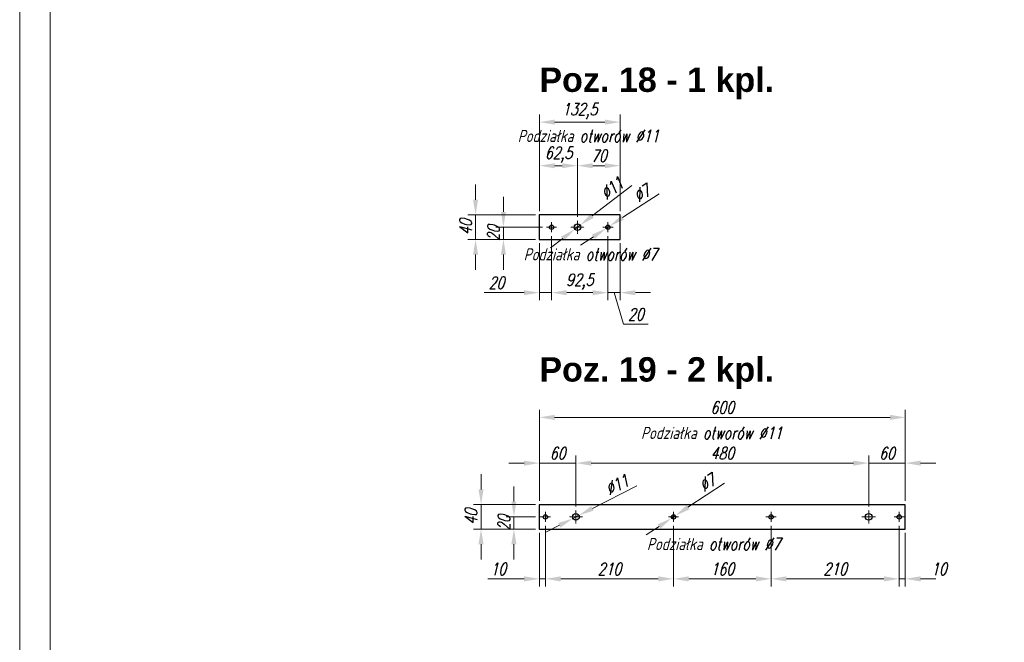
# Model space of a CAD drawing. Header units: millimetres. Extents: x -176817 to 571382, y -58489 to 156123.
# Tile 108 of 256: x -74228 to -72614, y 97305 to 98326. Entities that reach past the tile are written whole.
import ezdxf

# ---------------------------------------------------------------- set-up
doc = ezdxf.new("R2010")
doc.units = ezdxf.units.MM
doc.header["$LTSCALE"] = 0.2
for name, pattern in [('AM_ISO08W050', [18, 12, -1.5, 3, -1.5]), ('AM_ISO08W050x2', [9, 6, -0.75, 1.5, -0.75]), ('DASHDOT', [25.4, 12.7, -6.35, 0, -6.35])]:
    doc.linetypes.add(name, pattern=pattern)
doc.layers.get('Defpoints').update_dxf_attribs({"lineweight": 13})
for name, color, linetype, lineweight in [('-AAA Cienka', 2, 'Continuous', 18), ('-AAA Opisy2', 71, 'Continuous', 18), ('-AAA Otw nowe 1', 64, 'DASHDOT', 18), ('-AAA Siatka', 20, 'Continuous', 40), ('-AAA Widok', 2, 'Continuous', 30), ('-AAA Wymiar', 1, 'Continuous', 18), ('AM_7', 4, 'AM_ISO08W050', 13)]:
    doc.layers.add(name, color=color, linetype=linetype, lineweight=lineweight)
doc.layers.get('-AAA Otw nowe 1').off()
doc.styles.add('Arial B', font='arialbd.ttf')
doc.styles.add('WYMIARY', font='ROMANS.shx', dxfattribs={"width": 0.75, "oblique": 15})
doc.dimstyles.new('1 do 10', dxfattribs={"dimscale": 10, "dimtxt": 2, "dimasz": 2.5, "dimexe": 1.25, "dimexo": 0.625, "dimtad": 1, "dimdec": 1, "dimtxsty": 'WYMIARY', "dimcen": 2.5, "dimclrd": 256, "dimclre": 256, "dimclrt": 5, "dimadec": 0, "dimazin": 0, "dimtfac": 1, "dimtdec": 1, "dimtmove": 0, "dimatfit": 3, "dimfxl": 1.25, "dimlwd": -1, "dimlwe": -1, "dimarcsym": 0})

# ---------------------------------------------------------------- blocks, each defined once
blk = doc.blocks.new('PŁ C-8-3')
at = {"layer": '-AAA Widok'}
blk.add_lwpolyline([(0, -307.5), (40, -307.5), (40, -175), (0, -175)], close=True, dxfattribs=at)
for centre, radius in [((20, -195), 3.5), ((20, -237.5), 5.5), ((20, -287.5), 3.5)]:
    blk.add_circle(centre, radius, dxfattribs=at)
at = {"layer": 'AM_7', "linetype": 'AM_ISO08W050x2'}
for p, q in [((20, -195), (20, -186.5)), ((20, -195), (11.5, -195)), ((20, -195), (28.5, -195)), ((20, -195), (20, -203.5)), ((20, -237.5), (9, -237.5)), ((20, -237.5), (20, -226.5)), ((20, -237.5), (20, -248.5)), ((20, -237.5), (31, -237.5)), ((20, -287.5), (11.5, -287.5)), ((20, -287.5), (20, -279)), ((20, -287.5), (28.5, -287.5)), ((20, -287.5), (20, -296))]:
    blk.add_line(p, q, dxfattribs=at)
blk = doc.blocks.new('PŁ C-8-4')
at = {"layer": '-AAA Siatka'}
for p in [(20, -220), (20, -380)]:
    blk.add_point(p, dxfattribs=at)
at = {"layer": '-AAA Widok'}
blk.add_lwpolyline([(0, -600), (40, -600), (40, 0), (0, 0)], close=True, dxfattribs=at)
for centre, radius in [((20, -10), 3.5), ((20, -60), 5.5), ((20, -220), 3.5), ((20, -380), 3.5), ((20, -540), 5.5), ((20, -590), 3.5)]:
    blk.add_circle(centre, radius, dxfattribs=at)
at = {"layer": 'AM_7', "linetype": 'AM_ISO08W050x2'}
for p, q in [((20, -10), (11.5, -10)), ((20, -10), (20, -1.5)), ((20, -10), (28.5, -10)), ((20, -10), (20, -18.5)), ((20, -60), (9, -60)), ((20, -60), (20, -49)), ((20, -60), (31, -60)), ((20, -60), (20, -71)), ((20, -220), (11.5, -220)), ((20, -220), (20, -211.5)), ((20, -220), (28.5, -220)), ((20, -220), (20, -228.5)), ((20, -380), (11.5, -380)), ((20, -380), (20, -371.5)), ((20, -380), (28.5, -380)), ((20, -380), (20, -388.5)), ((20, -540), (20, -529)), ((20, -540), (9, -540)), ((20, -540), (31, -540)), ((20, -540), (20, -551)), ((20, -590), (11.5, -590)), ((20, -590), (20, -581.5)), ((20, -590), (28.5, -590)), ((20, -590), (20, -598.5))]:
    blk.add_line(p, q, dxfattribs=at)
blk = doc.blocks.new('*D434')
at = {"layer": '-AAA Wymiar', "transparency": 16777216}
for p, q in [((-73435.3, 98011), (-73435.3, 98036)), ((-73371.2, 97986), (-73447.8, 97986)), ((-73435.3, 97966), (-73435.3, 97986)), ((-73382.7, 97966), (-73447.8, 97966)), ((-73435.3, 97941), (-73435.3, 97916))]:
    blk.add_line(p, q, dxfattribs=at)
for points in [[(-73439.4, 98011), (-73431.1, 98011), (-73435.3, 97986)], [(-73439.4, 97941), (-73431.1, 97941), (-73435.3, 97966)]]:
    blk.add_solid(points, dxfattribs=at)
at = {"layer": 'Defpoints', "color": 0, "transparency": 16777216}
for p in [(-73435.3, 97986), (-73364.9, 97986), (-73376.4, 97966)]:
    blk.add_point(p, dxfattribs=at)
at = {"layer": '-AAA Wymiar', "color": 5, "transparency": 16777216, "insert": (-73451.5, 97976), "char_height": 20, "attachment_point": 5, "rotation": 90, "style": 'WYMIARY'}
blk.add_mtext('20', dxfattribs=at)
blk = doc.blocks.new('*D435')
at = {"layer": '-AAA Wymiar', "transparency": 16777216}
for p, q in [((-73481, 98031), (-73481, 98056)), ((-73382.7, 98006), (-73493.5, 98006)), ((-73481, 98006), (-73481, 97966)), ((-73382.7, 97966), (-73493.5, 97966)), ((-73481, 97941), (-73481, 97916))]:
    blk.add_line(p, q, dxfattribs=at)
for points in [[(-73485.1, 98031), (-73476.8, 98031), (-73481, 98006)], [(-73485.1, 97941), (-73476.8, 97941), (-73481, 97966)]]:
    blk.add_solid(points, dxfattribs=at)
at = {"layer": 'Defpoints', "color": 0, "transparency": 16777216}
for p in [(-73376.4, 98006), (-73481, 97966), (-73376.4, 97966)]:
    blk.add_point(p, dxfattribs=at)
at = {"layer": '-AAA Wymiar', "color": 5, "transparency": 16777216, "insert": (-73497.2, 97986), "char_height": 20, "attachment_point": 5, "rotation": 90, "style": 'WYMIARY'}
blk.add_mtext('40', dxfattribs=at)
blk = doc.blocks.new('*D436')
at = {"layer": '-AAA Wymiar', "transparency": 16777216}
for p, q in [((-73376.4, 98012.2), (-73376.4, 98099.3)), ((-73351.4, 98086.8), (-73338.9, 98086.8)), ((-73313.9, 98003.2), (-73313.9, 98099.3))]:
    blk.add_line(p, q, dxfattribs=at)
for points in [[(-73351.4, 98090.9), (-73351.4, 98082.6), (-73376.4, 98086.8)], [(-73338.9, 98090.9), (-73338.9, 98082.6), (-73313.9, 98086.8)]]:
    blk.add_solid(points, dxfattribs=at)
at = {"layer": 'Defpoints', "color": 0, "transparency": 16777216}
for p in [(-73313.9, 98086.8), (-73376.4, 98006), (-73313.9, 97997)]:
    blk.add_point(p, dxfattribs=at)
at = {"layer": '-AAA Wymiar', "color": 5, "transparency": 16777216, "insert": (-73344.9, 98104.9), "char_height": 20, "attachment_point": 5, "style": 'WYMIARY'}
blk.add_mtext('62,5', dxfattribs=at)
blk = doc.blocks.new('*D437')
at = {"layer": '-AAA Wymiar', "transparency": 16777216}
for p, q in [((-73180, 98040.9), (-73240.1, 98001.6)), ((-73266.9, 97984), (-73261, 97987.9)), ((-73287.8, 97970.3), (-73308.7, 97956.7))]:
    blk.add_line(p, q, dxfattribs=at)
for points in [[(-73242.4, 98005), (-73237.8, 97998.1), (-73261, 97987.9)], [(-73290.1, 97973.8), (-73285.5, 97966.9), (-73266.9, 97984)]]:
    blk.add_solid(points, dxfattribs=at)
at = {"layer": 'Defpoints', "color": 0, "transparency": 16777216}
for p in [(-73261, 97987.9), (-73266.9, 97984)]:
    blk.add_point(p, dxfattribs=at)
at = {"layer": '-AAA Wymiar', "color": 5, "transparency": 16777216, "insert": (-73208.5, 98041.6), "char_height": 20, "attachment_point": 5, "rotation": 33.1896, "style": 'WYMIARY'}
blk.add_mtext('∅7', dxfattribs=at)
blk = doc.blocks.new('*D438')
at = {"layer": '-AAA Wymiar', "transparency": 16777216}
for p, q in [((-73313.9, 98003.2), (-73313.9, 98099.3)), ((-73288.9, 98086.8), (-73268.9, 98086.8)), ((-73243.9, 98012.2), (-73243.9, 98099.3))]:
    blk.add_line(p, q, dxfattribs=at)
for points in [[(-73288.9, 98090.9), (-73288.9, 98082.6), (-73313.9, 98086.8)], [(-73268.9, 98090.9), (-73268.9, 98082.6), (-73243.9, 98086.8)]]:
    blk.add_solid(points, dxfattribs=at)
at = {"layer": 'Defpoints', "color": 0, "transparency": 16777216}
for p in [(-73243.9, 98086.8), (-73243.9, 98006), (-73313.9, 97997)]:
    blk.add_point(p, dxfattribs=at)
at = {"layer": '-AAA Wymiar', "color": 5, "transparency": 16777216, "insert": (-73278.9, 98103), "char_height": 20, "attachment_point": 5, "style": 'WYMIARY'}
blk.add_mtext('70', dxfattribs=at)
blk = doc.blocks.new('*D439')
at = {"layer": '-AAA Wymiar', "transparency": 16777216}
for p, q in [((-73376.4, 98012.2), (-73376.4, 98170.7)), ((-73243.9, 98012.2), (-73243.9, 98170.7)), ((-73268.9, 98158.2), (-73351.4, 98158.2))]:
    blk.add_line(p, q, dxfattribs=at)
for points in [[(-73351.4, 98162.4), (-73351.4, 98154.1), (-73376.4, 98158.2)], [(-73268.9, 98162.4), (-73268.9, 98154.1), (-73243.9, 98158.2)]]:
    blk.add_solid(points, dxfattribs=at)
at = {"layer": 'Defpoints', "color": 0, "transparency": 16777216}
for p in [(-73376.4, 98158.2), (-73376.4, 98006), (-73243.9, 98006)]:
    blk.add_point(p, dxfattribs=at)
at = {"layer": '-AAA Wymiar', "color": 5, "transparency": 16777216, "insert": (-73310.2, 98176.4), "char_height": 20, "attachment_point": 5, "style": 'WYMIARY'}
blk.add_mtext('132,5', dxfattribs=at)
blk = doc.blocks.new('*D440')
at = {"layer": '-AAA Wymiar', "transparency": 16777216}
for p, q in [((-73418.1, 97536), (-73418.1, 97561)), ((-73382.7, 97511), (-73430.6, 97511)), ((-73418.1, 97491), (-73418.1, 97511)), ((-73382.7, 97491), (-73430.6, 97491)), ((-73418.1, 97466), (-73418.1, 97441))]:
    blk.add_line(p, q, dxfattribs=at)
for points in [[(-73422.3, 97536), (-73413.9, 97536), (-73418.1, 97511)], [(-73422.3, 97466), (-73413.9, 97466), (-73418.1, 97491)]]:
    blk.add_solid(points, dxfattribs=at)
at = {"layer": 'Defpoints', "color": 0, "transparency": 16777216}
for p in [(-73418.1, 97511), (-73376.4, 97511), (-73376.4, 97491)]:
    blk.add_point(p, dxfattribs=at)
at = {"layer": '-AAA Wymiar', "color": 5, "transparency": 16777216, "insert": (-73434.4, 97501), "char_height": 20, "attachment_point": 5, "rotation": 90, "style": 'WYMIARY'}
blk.add_mtext('20', dxfattribs=at)
blk = doc.blocks.new('*D441')
at = {"layer": '-AAA Wymiar', "transparency": 16777216}
for p, q in [((-73472, 97556), (-73472, 97581)), ((-73382.7, 97531), (-73484.5, 97531)), ((-73472, 97531), (-73472, 97491)), ((-73382.7, 97491), (-73484.5, 97491)), ((-73472, 97466), (-73472, 97441))]:
    blk.add_line(p, q, dxfattribs=at)
for points in [[(-73476.2, 97556), (-73467.9, 97556), (-73472, 97531)], [(-73476.2, 97466), (-73467.9, 97466), (-73472, 97491)]]:
    blk.add_solid(points, dxfattribs=at)
at = {"layer": 'Defpoints', "color": 0, "transparency": 16777216}
for p in [(-73376.4, 97531), (-73472, 97491), (-73376.4, 97491)]:
    blk.add_point(p, dxfattribs=at)
at = {"layer": '-AAA Wymiar', "color": 5, "transparency": 16777216, "insert": (-73488.3, 97511), "char_height": 20, "attachment_point": 5, "rotation": 90, "style": 'WYMIARY'}
blk.add_mtext('40', dxfattribs=at)
blk = doc.blocks.new('*D442')
at = {"layer": '-AAA Wymiar', "transparency": 16777216}
for p, q in [((-73376.4, 97537.2), (-73376.4, 97611.6)), ((-73316.4, 97528.2), (-73316.4, 97611.6)), ((-73401.4, 97599.1), (-73426.4, 97599.1)), ((-73376.4, 97599.1), (-73316.4, 97599.1)), ((-73291.4, 97599.1), (-73266.4, 97599.1))]:
    blk.add_line(p, q, dxfattribs=at)
for points in [[(-73401.4, 97603.2), (-73401.4, 97594.9), (-73376.4, 97599.1)], [(-73291.4, 97603.2), (-73291.4, 97594.9), (-73316.4, 97599.1)]]:
    blk.add_solid(points, dxfattribs=at)
at = {"layer": 'Defpoints', "color": 0, "transparency": 16777216}
for p in [(-73316.4, 97599.1), (-73376.4, 97531), (-73316.4, 97522)]:
    blk.add_point(p, dxfattribs=at)
at = {"layer": '-AAA Wymiar', "color": 5, "transparency": 16777216, "insert": (-73346.4, 97615.3), "char_height": 20, "attachment_point": 5, "style": 'WYMIARY'}
blk.add_mtext('60', dxfattribs=at)
blk = doc.blocks.new('*D443')
at = {"layer": '-AAA Wymiar', "transparency": 16777216}
for p, q in [((-73216.4, 97562), (-73289.3, 97524.8)), ((-73321.3, 97508.4), (-73311.5, 97513.5)), ((-73343.6, 97497.1), (-73365.9, 97485.7))]:
    blk.add_line(p, q, dxfattribs=at)
for points in [[(-73291.2, 97528.5), (-73287.4, 97521.1), (-73311.5, 97513.5)], [(-73345.5, 97500.8), (-73341.7, 97493.4), (-73321.3, 97508.4)]]:
    blk.add_solid(points, dxfattribs=at)
at = {"layer": 'Defpoints', "color": 0, "transparency": 16777216}
for p in [(-73321.3, 97508.4), (-73311.5, 97513.5)]:
    blk.add_point(p, dxfattribs=at)
at = {"layer": '-AAA Wymiar', "color": 5, "transparency": 16777216, "insert": (-73249.1, 97563.6), "char_height": 20, "attachment_point": 5, "rotation": 27.0576, "style": 'WYMIARY'}
blk.add_mtext('∅11', dxfattribs=at)
blk = doc.blocks.new('*D444')
at = {"layer": '-AAA Wymiar', "transparency": 16777216}
for p, q in [((-73072.8, 97566.2), (-73132.7, 97526.7)), ((-73159.4, 97509), (-73153.5, 97512.9)), ((-73180.2, 97495.2), (-73201.1, 97481.5))]:
    blk.add_line(p, q, dxfattribs=at)
for points in [[(-73135, 97530.1), (-73130.4, 97523.2), (-73153.5, 97512.9)], [(-73182.5, 97498.7), (-73177.9, 97491.8), (-73159.4, 97509)]]:
    blk.add_solid(points, dxfattribs=at)
at = {"layer": 'Defpoints', "color": 0, "transparency": 16777216}
for p in [(-73159.4, 97509), (-73153.5, 97512.9)]:
    blk.add_point(p, dxfattribs=at)
at = {"layer": '-AAA Wymiar', "color": 5, "transparency": 16777216, "insert": (-73101.2, 97566.9), "char_height": 20, "attachment_point": 5, "rotation": 33.4538, "style": 'WYMIARY'}
blk.add_mtext('∅7', dxfattribs=at)
blk = doc.blocks.new('*D445')
at = {"layer": '-AAA Wymiar', "transparency": 16777216}
for p, q in [((-73316.4, 97528.2), (-73316.4, 97611.6)), ((-72836.4, 97528.2), (-72836.4, 97611.6)), ((-73291.4, 97599.1), (-72861.4, 97599.1))]:
    blk.add_line(p, q, dxfattribs=at)
for points in [[(-73291.4, 97603.2), (-73291.4, 97594.9), (-73316.4, 97599.1)], [(-72861.4, 97603.2), (-72861.4, 97594.9), (-72836.4, 97599.1)]]:
    blk.add_solid(points, dxfattribs=at)
at = {"layer": 'Defpoints', "color": 0, "transparency": 16777216}
for p in [(-72836.4, 97599.1), (-73316.4, 97522), (-72836.4, 97522)]:
    blk.add_point(p, dxfattribs=at)
at = {"layer": '-AAA Wymiar', "color": 5, "transparency": 16777216, "insert": (-73076.4, 97615.3), "char_height": 20, "attachment_point": 5, "style": 'WYMIARY'}
blk.add_mtext('480', dxfattribs=at)
blk = doc.blocks.new('*D446')
at = {"layer": '-AAA Wymiar', "transparency": 16777216}
for p, q in [((-72836.4, 97528.2), (-72836.4, 97611.6)), ((-72776.4, 97537.2), (-72776.4, 97611.6)), ((-72861.4, 97599.1), (-72886.4, 97599.1)), ((-72836.4, 97599.1), (-72776.4, 97599.1)), ((-72751.4, 97599.1), (-72726.4, 97599.1))]:
    blk.add_line(p, q, dxfattribs=at)
for points in [[(-72861.4, 97603.2), (-72861.4, 97594.9), (-72836.4, 97599.1)], [(-72751.4, 97603.2), (-72751.4, 97594.9), (-72776.4, 97599.1)]]:
    blk.add_solid(points, dxfattribs=at)
at = {"layer": 'Defpoints', "color": 0, "transparency": 16777216}
for p in [(-72776.4, 97599.1), (-72836.4, 97522), (-72776.4, 97531)]:
    blk.add_point(p, dxfattribs=at)
at = {"layer": '-AAA Wymiar', "color": 5, "transparency": 16777216, "insert": (-72806.4, 97615.3), "char_height": 20, "attachment_point": 5, "style": 'WYMIARY'}
blk.add_mtext('60', dxfattribs=at)
blk = doc.blocks.new('*D447')
at = {"layer": '-AAA Wymiar', "transparency": 16777216}
for p, q in [((-73366.4, 97496.2), (-73366.4, 97396.8)), ((-73376.4, 97484.7), (-73376.4, 97396.8)), ((-73401.4, 97409.3), (-73461.1, 97409.3)), ((-73366.4, 97409.3), (-73376.4, 97409.3)), ((-73341.4, 97409.3), (-73316.4, 97409.3))]:
    blk.add_line(p, q, dxfattribs=at)
for points in [[(-73401.4, 97413.5), (-73401.4, 97405.1), (-73376.4, 97409.3)], [(-73341.4, 97413.5), (-73341.4, 97405.1), (-73366.4, 97409.3)]]:
    blk.add_solid(points, dxfattribs=at)
at = {"layer": 'Defpoints', "color": 0, "transparency": 16777216}
for p in [(-73376.4, 97491), (-73366.4, 97502.5), (-73366.4, 97409.3)]:
    blk.add_point(p, dxfattribs=at)
at = {"layer": '-AAA Wymiar', "color": 5, "transparency": 16777216, "insert": (-73443.8, 97425.5), "char_height": 20, "attachment_point": 5, "style": 'WYMIARY'}
blk.add_mtext('10', dxfattribs=at)
blk = doc.blocks.new('*D448')
at = {"layer": '-AAA Wymiar', "transparency": 16777216}
for p, q in [((-73366.4, 97496.2), (-73366.4, 97396.8)), ((-73156.4, 97496.2), (-73156.4, 97396.8)), ((-73341.4, 97409.3), (-73181.4, 97409.3))]:
    blk.add_line(p, q, dxfattribs=at)
for points in [[(-73341.4, 97413.5), (-73341.4, 97405.1), (-73366.4, 97409.3)], [(-73181.4, 97413.5), (-73181.4, 97405.1), (-73156.4, 97409.3)]]:
    blk.add_solid(points, dxfattribs=at)
at = {"layer": 'Defpoints', "color": 0, "transparency": 16777216}
for p in [(-73366.4, 97502.5), (-73156.4, 97502.5), (-73156.4, 97409.3)]:
    blk.add_point(p, dxfattribs=at)
at = {"layer": '-AAA Wymiar', "color": 5, "transparency": 16777216, "insert": (-73261.4, 97425.5), "char_height": 20, "attachment_point": 5, "style": 'WYMIARY'}
blk.add_mtext('210', dxfattribs=at)
blk = doc.blocks.new('*D449')
at = {"layer": '-AAA Wymiar', "transparency": 16777216}
for p, q in [((-73156.4, 97496.2), (-73156.4, 97396.8)), ((-72996.4, 97496.2), (-72996.4, 97396.8)), ((-73131.4, 97409.3), (-73021.4, 97409.3))]:
    blk.add_line(p, q, dxfattribs=at)
for points in [[(-73131.4, 97413.5), (-73131.4, 97405.1), (-73156.4, 97409.3)], [(-73021.4, 97413.5), (-73021.4, 97405.1), (-72996.4, 97409.3)]]:
    blk.add_solid(points, dxfattribs=at)
at = {"layer": 'Defpoints', "color": 0, "transparency": 16777216}
for p in [(-73156.4, 97502.5), (-72996.4, 97502.5), (-72996.4, 97409.3)]:
    blk.add_point(p, dxfattribs=at)
at = {"layer": '-AAA Wymiar', "color": 5, "transparency": 16777216, "insert": (-73076.4, 97425.5), "char_height": 20, "attachment_point": 5, "style": 'WYMIARY'}
blk.add_mtext('160', dxfattribs=at)
blk = doc.blocks.new('*D450')
at = {"layer": '-AAA Wymiar', "transparency": 16777216}
for p, q in [((-72996.4, 97496.2), (-72996.4, 97396.8)), ((-72786.4, 97496.2), (-72786.4, 97396.8)), ((-72971.4, 97409.3), (-72811.4, 97409.3))]:
    blk.add_line(p, q, dxfattribs=at)
for points in [[(-72971.4, 97413.5), (-72971.4, 97405.1), (-72996.4, 97409.3)], [(-72811.4, 97413.5), (-72811.4, 97405.1), (-72786.4, 97409.3)]]:
    blk.add_solid(points, dxfattribs=at)
at = {"layer": 'Defpoints', "color": 0, "transparency": 16777216}
for p in [(-72996.4, 97502.5), (-72786.4, 97502.5), (-72786.4, 97409.3)]:
    blk.add_point(p, dxfattribs=at)
at = {"layer": '-AAA Wymiar', "color": 5, "transparency": 16777216, "insert": (-72891.4, 97425.5), "char_height": 20, "attachment_point": 5, "style": 'WYMIARY'}
blk.add_mtext('210', dxfattribs=at)
blk = doc.blocks.new('*D451')
at = {"layer": '-AAA Wymiar', "transparency": 16777216}
for p, q in [((-72786.4, 97496.2), (-72786.4, 97396.8)), ((-72776.4, 97484.7), (-72776.4, 97396.8)), ((-72811.4, 97409.3), (-72836.4, 97409.3)), ((-72786.4, 97409.3), (-72776.4, 97409.3)), ((-72751.4, 97409.3), (-72726.4, 97409.3))]:
    blk.add_line(p, q, dxfattribs=at)
for points in [[(-72811.4, 97413.5), (-72811.4, 97405.1), (-72786.4, 97409.3)], [(-72751.4, 97413.5), (-72751.4, 97405.1), (-72776.4, 97409.3)]]:
    blk.add_solid(points, dxfattribs=at)
at = {"layer": 'Defpoints', "color": 0, "transparency": 16777216}
for p in [(-72786.4, 97502.5), (-72776.4, 97491), (-72776.4, 97409.3)]:
    blk.add_point(p, dxfattribs=at)
at = {"layer": '-AAA Wymiar', "color": 5, "transparency": 16777216, "insert": (-72721.3, 97425.5), "char_height": 20, "attachment_point": 5, "style": 'WYMIARY'}
blk.add_mtext('10', dxfattribs=at)
blk = doc.blocks.new('*D452')
at = {"layer": '-AAA Wymiar', "transparency": 16777216}
for p, q in [((-73376.4, 97537.2), (-73376.4, 97686.6)), ((-72776.4, 97537.2), (-72776.4, 97686.6)), ((-73351.4, 97674.1), (-72801.4, 97674.1))]:
    blk.add_line(p, q, dxfattribs=at)
for points in [[(-73351.4, 97678.2), (-73351.4, 97669.9), (-73376.4, 97674.1)], [(-72801.4, 97678.2), (-72801.4, 97669.9), (-72776.4, 97674.1)]]:
    blk.add_solid(points, dxfattribs=at)
at = {"layer": 'Defpoints', "color": 0, "transparency": 16777216}
for p in [(-72776.4, 97674.1), (-73376.4, 97531), (-72776.4, 97531)]:
    blk.add_point(p, dxfattribs=at)
at = {"layer": '-AAA Wymiar', "color": 5, "transparency": 16777216, "insert": (-73076.4, 97690.3), "char_height": 20, "attachment_point": 5, "style": 'WYMIARY'}
blk.add_mtext('600', dxfattribs=at)
blk = doc.blocks.new('*D736')
at = {"layer": '-AAA Wymiar', "transparency": 16777216}
for p, q in [((-73376.4, 97959.7), (-73376.4, 97866.1)), ((-73356.4, 97971.2), (-73356.4, 97866.1)), ((-73401.4, 97878.6), (-73466.9, 97878.6)), ((-73356.4, 97878.6), (-73376.4, 97878.6)), ((-73331.4, 97878.6), (-73306.4, 97878.6))]:
    blk.add_line(p, q, dxfattribs=at)
for points in [[(-73401.4, 97882.7), (-73401.4, 97874.4), (-73376.4, 97878.6)], [(-73331.4, 97882.7), (-73331.4, 97874.4), (-73356.4, 97878.6)]]:
    blk.add_solid(points, dxfattribs=at)
at = {"layer": 'Defpoints', "color": 0, "transparency": 16777216}
for p in [(-73356.4, 97977.5), (-73376.4, 97966), (-73356.4, 97878.6)]:
    blk.add_point(p, dxfattribs=at)
at = {"layer": '-AAA Wymiar', "color": 5, "transparency": 16777216, "insert": (-73446.7, 97894.8), "char_height": 20, "attachment_point": 5, "style": 'WYMIARY'}
blk.add_mtext('20', dxfattribs=at)
blk = doc.blocks.new('*D737')
at = {"layer": '-AAA Wymiar', "transparency": 16777216}
for p, q in [((-73356.4, 97971.2), (-73356.4, 97866.1)), ((-73263.9, 97971.2), (-73263.9, 97866.1)), ((-73331.4, 97878.6), (-73288.9, 97878.6))]:
    blk.add_line(p, q, dxfattribs=at)
for points in [[(-73331.4, 97882.7), (-73331.4, 97874.4), (-73356.4, 97878.6)], [(-73288.9, 97882.7), (-73288.9, 97874.4), (-73263.9, 97878.6)]]:
    blk.add_solid(points, dxfattribs=at)
at = {"layer": 'Defpoints', "color": 0, "transparency": 16777216}
for p in [(-73356.4, 97977.5), (-73263.9, 97977.5), (-73263.9, 97878.6)]:
    blk.add_point(p, dxfattribs=at)
at = {"layer": '-AAA Wymiar', "color": 5, "transparency": 16777216, "insert": (-73310.2, 97896.7), "char_height": 20, "attachment_point": 5, "style": 'WYMIARY'}
blk.add_mtext('92,5', dxfattribs=at)
blk = doc.blocks.new('*D738')
at = {"layer": '-AAA Wymiar', "transparency": 16777216}
for p, q in [((-73263.9, 97971.2), (-73263.9, 97866.1)), ((-73243.9, 97959.7), (-73243.9, 97866.1)), ((-73288.9, 97878.6), (-73313.9, 97878.6)), ((-73263.9, 97878.6), (-73243.9, 97878.6)), ((-73263.9, 97878.6), (-73243.9, 97878.6)), ((-73253.9, 97878.6), (-73238.4, 97826.7)), ((-73218.9, 97878.6), (-73193.9, 97878.6)), ((-73238.4, 97826.7), (-73198, 97826.7))]:
    blk.add_line(p, q, dxfattribs=at)
for points in [[(-73288.9, 97882.7), (-73288.9, 97874.4), (-73263.9, 97878.6)], [(-73218.9, 97882.7), (-73218.9, 97874.4), (-73243.9, 97878.6)]]:
    blk.add_solid(points, dxfattribs=at)
at = {"layer": 'Defpoints', "color": 0, "transparency": 16777216}
for p in [(-73263.9, 97977.5), (-73243.9, 97966), (-73243.9, 97878.6)]:
    blk.add_point(p, dxfattribs=at)
at = {"layer": '-AAA Wymiar', "color": 5, "transparency": 16777216, "insert": (-73218.2, 97842.9), "char_height": 20, "attachment_point": 5, "style": 'WYMIARY'}
blk.add_mtext('20', dxfattribs=at)
blk = doc.blocks.new('*D739')
at = {"layer": '-AAA Wymiar', "transparency": 16777216}
for p, q in [((-73224.9, 98054.3), (-73289.8, 98004.5)), ((-73318.3, 97982.6), (-73309.6, 97989.3)), ((-73338.1, 97967.4), (-73358, 97952.2))]:
    blk.add_line(p, q, dxfattribs=at)
for points in [[(-73292.3, 98007.8), (-73287.2, 98001.2), (-73309.6, 97989.3)], [(-73340.7, 97970.7), (-73335.6, 97964.1), (-73318.3, 97982.6)]]:
    blk.add_solid(points, dxfattribs=at)
at = {"layer": 'Defpoints', "color": 0, "transparency": 16777216}
for p in [(-73309.6, 97989.3), (-73318.3, 97982.6)]:
    blk.add_point(p, dxfattribs=at)
at = {"layer": '-AAA Wymiar', "color": 5, "transparency": 16777216, "insert": (-73257.3, 98049.9), "char_height": 20, "attachment_point": 5, "rotation": 37.5154, "style": 'WYMIARY'}
blk.add_mtext('∅11', dxfattribs=at)

msp = doc.modelspace()

# ---------------------------------------------------------------- linework, layer by layer
at = {"layer": '-AAA Cienka'}
for points in [[(-74228.3869, 95765.4313), (-65328.3869, 95765.4313), (-65328.3869, 101345.4313), (-74228.3869, 101345.4313)], [(-74178.3869, 95815.4313), (-65378.3869, 95815.4313), (-65378.3869, 101295.4313), (-74178.3869, 101295.4313)]]:
    msp.add_lwpolyline(points, close=True, dxfattribs=at)

# ---------------------------------------------------------------- block references
at = {"layer": '-AAA Otw nowe 1', "rotation": 90}
for name, p in [('PŁ C-8-3', (-73551.4461, 97965.9508)), ('PŁ C-8-4', (-73376.4461, 97490.9508))]:
    msp.add_blockref(name, p, dxfattribs=at)

# ---------------------------------------------------------------- texts
at = {"layer": '-AAA Opisy2'}
for s, insert, char_height, width, attachment_point, style in [('Poz. 18 - 1 kpl.', (-73376.4461, 98221.7626), 40, 922.669786, 4, 'Arial B'), ('Podziałka otworów %%C11', (-73411.8205, 98145.5792, 0), 20, 1395.235839, 1, 'WYMIARY'), ('Podziałka otworów %%C7', (-73402.05, 97951.4912, 0), 20, 1395.235839, 1, 'WYMIARY'), ('Poz. 19 - 2 kpl.', (-73376.4461, 97746.7626), 40, 922.669786, 4, 'Arial B'), ('Podziałka otworów %%C11', (-73209.7437, 97658.5672, 0), 20, 1395.235839, 1, 'WYMIARY'), ('Podziałka otworów %%C7', (-73199.9732, 97476.4912, 0), 20, 1395.235839, 1, 'WYMIARY')]:
    msp.add_mtext(s, dxfattribs=dict(at, insert=insert, char_height=char_height, width=width, attachment_point=attachment_point, style=style))

# ---------------------------------------------------------------- dimensions: what is measured, and where the dimension line sits
at = {"layer": '-AAA Wymiar'}
for base, p1, p2, picture, middle in [((-73376.4461, 98158.2473), (-73243.9461, 98005.9508), (-73376.4461, 98005.9508), '*D439', (-73310.1961, 98176.402)), ((-72776.4461, 97674.0662), (-73376.4461, 97530.9508), (-72776.4461, 97530.9508), '*D452', (-73076.4461, 97690.3162))]:
    dim = msp.add_linear_dim(base=base, p1=p1, p2=p2, dimstyle='1 do 10', dxfattribs=at)
    dim.commit()
    dim.dimension.update_dxf_attribs({"geometry": picture, "text_midpoint": middle})
for base, p1, p2, picture, middle in [((-73313.9461, 98086.7765), (-73376.4461, 98005.9508), (-73313.9461, 97996.9508), '*D436', (-73344.8691, 98086.7765)), ((-73356.4461, 97878.563), (-73376.4461, 97965.9508), (-73356.4461, 97977.4508), '*D736', (-73446.651, 97878.563)), ((-73316.4461, 97599.0637), (-73376.4461, 97530.9508), (-73316.4461, 97521.9508), '*D442', (-73346.4461, 97599.0637)), ((-73366.4461, 97409.2897), (-73376.4461, 97490.9508), (-73366.4461, 97502.4508), '*D447', (-73443.7938, 97409.2897))]:
    dim = msp.add_linear_dim(base=base, p1=p1, p2=p2, dimstyle='1 do 10', dxfattribs=at)
    dim.commit()
    dim.dimension.update_dxf_attribs({"geometry": picture, "text_midpoint": middle, "dimtype": 160})
for base, p1, p2, picture, middle in [((-73243.9461, 98086.7765), (-73313.9461, 97996.9508), (-73243.9461, 98005.9508), '*D438', (-73278.9461, 98103.0265)), ((-73263.9461, 97878.563), (-73356.4461, 97977.4508), (-73263.9461, 97977.4508), '*D737', (-73310.1961, 97896.7178)), ((-73243.9461, 97878.563), (-73263.9461, 97977.4508), (-73243.9461, 97965.9508), '*D738', (-73232.1336, 97842.938)), ((-72836.4461, 97599.0637), (-73316.4461, 97521.9508), (-72836.4461, 97521.9508), '*D445', (-73076.4461, 97615.3137)), ((-72776.4461, 97599.0637), (-72836.4461, 97521.9508), (-72776.4461, 97530.9508), '*D446', (-72806.4461, 97615.3137)), ((-73156.4461, 97409.2897), (-73366.4461, 97502.4508), (-73156.4461, 97502.4508), '*D448', (-73261.4461, 97425.5397)), ((-72996.4461, 97409.2897), (-73156.4461, 97502.4508), (-72996.4461, 97502.4508), '*D449', (-73076.4461, 97425.5397)), ((-72786.4461, 97409.2897), (-72996.4461, 97502.4508), (-72786.4461, 97502.4508), '*D450', (-72891.4461, 97425.5397))]:
    dim = msp.add_linear_dim(base=base, p1=p1, p2=p2, dimstyle='1 do 10', override={"dimtmove": 1}, dxfattribs=at)
    dim.commit()
    dim.dimension.update_dxf_attribs({"geometry": picture, "text_midpoint": middle})
for p1, p2, picture, middle in [((-73318.3087, 97982.6015), (-73309.5836, 97989.3002), '*D739', (-73257.2975, 98049.9299)), ((-73266.8752, 97984.0349), (-73261.0171, 97987.8668), '*D437', (-73208.4912, 98041.6429)), ((-73321.3442, 97508.449), (-73311.5481, 97513.4527), '*D443', (-73249.1256, 97563.5848)), ((-73159.3663, 97509.0214), (-73153.526, 97512.8803), '*D444', (-73101.2486, 97566.898))]:
    dim = msp.add_diameter_dim_2p(p1=p1, p2=p2, dimstyle='1 do 10', dxfattribs=at)
    dim.commit()
    dim.dimension.update_dxf_attribs({"geometry": picture, "text_midpoint": middle})
for base, p1, p2, picture, middle in [((-73480.9544, 97965.9508), (-73376.4461, 98005.9508), (-73376.4461, 97965.9508), '*D435', (-73497.2044, 97985.9508)), ((-73472.0488, 97490.9508), (-73376.4461, 97530.9508), (-73376.4461, 97490.9508), '*D441', (-73488.2988, 97510.9508))]:
    dim = msp.add_linear_dim(base=base, p1=p1, p2=p2, angle=90, dimstyle='1 do 10', dxfattribs=at)
    dim.commit()
    dim.dimension.update_dxf_attribs({"geometry": picture, "text_midpoint": middle})
for base, p1, p2, picture, middle in [((-73435.2707, 97985.9508), (-73376.4461, 97965.9508), (-73364.9461, 97985.9508), '*D434', (-73435.2707, 97975.9508)), ((-73418.1095, 97510.9508), (-73376.4461, 97490.9508), (-73376.4461, 97510.9508), '*D440', (-73418.1095, 97500.9508))]:
    dim = msp.add_linear_dim(base=base, p1=p1, p2=p2, angle=90, dimstyle='1 do 10', dxfattribs=at)
    dim.commit()
    dim.dimension.update_dxf_attribs({"geometry": picture, "text_midpoint": middle, "dimtype": 160})
dim = msp.add_linear_dim(base=(-72776.4461, 97409.2897), p1=(-72786.4461, 97502.4508), p2=(-72776.4461, 97490.9508), dimstyle='1 do 10', override={"dimtmove": 1}, dxfattribs=at)
dim.commit()
dim.dimension.update_dxf_attribs({"geometry": '*D451', "text_midpoint": (-72721.2767, 97409.2897), "dimtype": 160})

doc.saveas('drawing.dxf')
